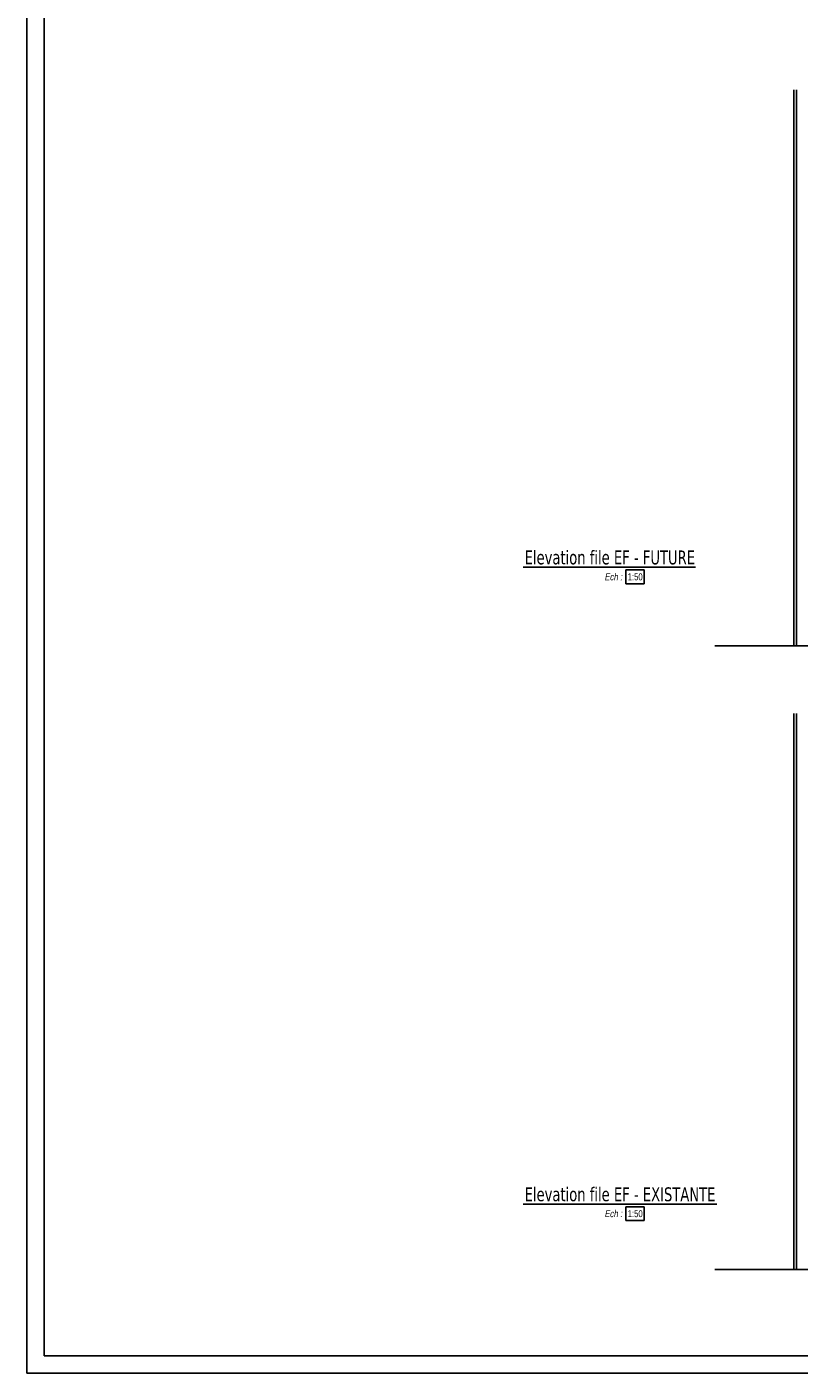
# Model space of a CAD drawing. Extents: x 293186 to 369035, y -341273 to -122059.
# Tile 1 of 64: x 314023 to 325128, y -340378 to -321012. Entities that reach past the tile are written whole.
import ezdxf

# ---------------------------------------------------------------- set-up
doc = ezdxf.new("R2010")
doc.units = 0
doc.header["$LTSCALE"] = 50
doc.layers.add('ECHELLE_1_50', color=7, linetype='CONTINUOUS')
doc.styles.add('ARIAL', font='txt')
doc.styles.add('TAHOMA', font='txt')

msp = doc.modelspace()

# ---------------------------------------------------------------- linework, layer by layer
at = {"layer": 'ECHELLE_1_50', "color": 2}
for p, q in [((325053, -329915), (325053, -321917)), ((325093, -321917), (325093, -329916)), ((325053, -338885), (325053, -330887)), ((325093, -330887), (325093, -338886))]:
    msp.add_line(p, q, dxfattribs=at)
at = {"layer": 'ECHELLE_1_50', "color": 96, "linetype": 'CONTINUOUS'}
for p, q in [((321161, -328784), (323640, -328784)), ((321161, -337946), (323948, -337946))]:
    msp.add_line(p, q, dxfattribs=at)
at = {"layer": 'ECHELLE_1_50', "color": 7, "linetype": 'CONTINUOUS'}
for p, q in [((322900, -328823), (322637, -328823)), ((322637, -328823), (322637, -329023)), ((322900, -329023), (322900, -328823)), ((322637, -329023), (322900, -329023)), ((322900, -337985), (322637, -337985)), ((322637, -337985), (322637, -338185)), ((322900, -338185), (322900, -337985)), ((322637, -338185), (322900, -338185))]:
    msp.add_line(p, q, dxfattribs=at)
at = {"layer": 'ECHELLE_1_50', "color": 7}
for p, q in [((323917, -329917, 2540), (353246, -329917, 2540)), ((323917, -338887, 2540), (353246, -338887, 2540))]:
    msp.add_line(p, q, dxfattribs=at)
at = {"layer": 'ECHELLE_1_50', "color": 32, "linetype": 'CONTINUOUS'}
for points in [[(314023, -298428), (368085, -298428), (368085, -340378), (314023, -340378), (314023, -298428)], [(314273, -298678), (367835, -298678), (367835, -340128), (314273, -340128), (314273, -298678)]]:
    msp.add_lwpolyline(points, dxfattribs=at)

# ---------------------------------------------------------------- texts
at = {"layer": 'ECHELLE_1_50', "color": 96, "style": 'TAHOMA', "width": 0.8}
for s, p in [('Elevation file EF - FUTURE', (321181, -328744)), ('Elevation file EF - EXISTANTE', (321181, -337906))]:
    msp.add_text(s, height=200, dxfattribs=at).set_placement(p)
at = {"layer": 'ECHELLE_1_50', "color": 7, "style": 'ARIAL', "oblique": 10, "width": 0.8}
for p in [(322330, -328973), (322330, -338135)]:
    msp.add_text('Ech :', height=100, dxfattribs=at).set_placement(p)
at = {"layer": 'ECHELLE_1_50', "color": 7, "style": 'ARIAL', "width": 0.8}
for p in [(322662, -328973), (322662, -338135)]:
    msp.add_text('1:50', height=100, dxfattribs=at).set_placement(p)

doc.saveas('drawing.dxf')
